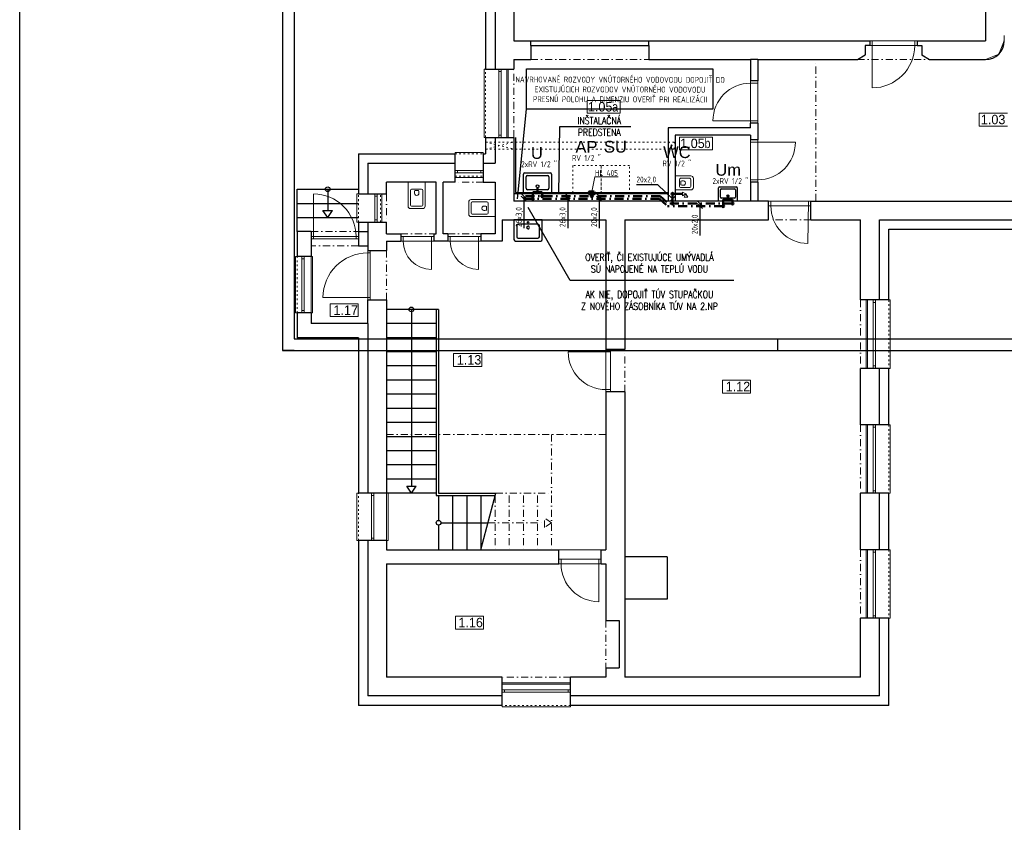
# Model space of a CAD drawing. Header units: millimetres. Extents: x -1674 to 107018, y 6909 to 78196.
# Tile 19 of 24: x 53310 to 74194, y 44527 to 61553. Entities that reach past the tile are written whole.
import ezdxf

# ---------------------------------------------------------------- set-up
doc = ezdxf.new("R2010")
doc.units = ezdxf.units.MM
for name, pattern in [('ACAD_ISO03W100', [30, 12, -18]), ('DASHDOT', [25.4, 12.7, -6.35, 0, -6.35]), ('ČERCHOVANÁ', [1, 0.5, -0.25, 0, -0.25])]:
    doc.linetypes.add(name, pattern=pattern)
doc.layers.add('- pomocna', color=232, linetype='Continuous', lineweight=0, plot=False)
for name, color, linetype, lineweight in [('- zariadenie', 30, 'Continuous', 0), ('_1_TZB-popis', 253, 'Continuous', 15), ('_1_TZB-studena voda', 130, 'Continuous', 50), ('_1_TZB-tepla voda', 240, 'DASHDOT', 40), ('H popisky', 8, 'Continuous', 25), ('H stavba', 82, 'Continuous', 30), ('m_ciarkovana zariadenie', 7, 'Continuous', 0), ('otvor', 163, 'Continuous', 5), ('ramik', 61, 'Continuous', 25), ('Tbč stavba', 4, 'ČERCHOVANÁ', 0), ('TZB-popis', 7, 'Continuous', 15), ('TZB-popis voda', 7, 'Continuous', 15), ('Tč stavba', 7, 'ACAD_ISO03W100', 5), ('ZTI-KANALIZ', 40, 'Continuous', 70)]:
    doc.layers.add(name, color=color, linetype=linetype, lineweight=lineweight)
doc.styles.add('MtXpl_Arial_Narrow', font='ARIALN.TTF')
doc.styles.add('MtXpl_TechnicLite', font='txt')
doc.styles.add('ROMANS', font='romans.shx', dxfattribs={"width": 0.8})
doc.styles.add('Simplex', font='simplex_.ttf', dxfattribs={"height": 150})
doc.styles.add('Text-koty', font='isocp.shx', dxfattribs={"width": 0.8})

# ---------------------------------------------------------------- blocks, each defined once
blk = doc.blocks.new('*U415')
at = {"layer": 'ramik'}
for p, q in [((-210, 292), (-210, 297)), ((-5, 297), (0, 297))]:
    blk.add_line(p, q, dxfattribs=at)
for points in [[(-840, 0), (0, 0), (0, 297), (-840, 297)], [(-835, 5), (-5, 5), (-5, 292), (-835, 292)]]:
    blk.add_lwpolyline(points, close=True, dxfattribs=at)
blk = doc.blocks.new('1np-novypodklad')
at = {"layer": '- pomocna', "color": 8}
for p, q in [((8232, 55585), (8232, 49285)), ((18232, 49285), (18232, 55585)), ((18632, 49285), (18632, 49395)), ((8232, 49285), (18232, 49285)), ((11092, 49185), (8592, 49185)), ((8592, 49185), (8592, 48885)), ((11092, 48885), (11092, 49185)), ((15682, 48985), (15682, 49185)), ((15682, 49185), (16882, 49185)), ((16882, 49185), (16882, 48985)), ((18515, 49002), (18632, 49285)), ((8592, 48885), (8232, 48885)), ((8232, 48885), (8232, 48685)), ((13252, 48885), (11092, 48885)), ((13252, 47435), (13252, 48885)), ((13402, 45885), (13402, 48885)), ((13402, 48885), (15517, 48885)), ((15517, 48885), (15682, 48985)), ((16882, 48985), (17047, 48885)), ((17047, 48885), (18232, 48885)), ((18232, 48885), (18515, 49002)), ((8232, 48685), (8082, 48685)), ((8082, 48685), (8082, 47235)), ((11502, 45885), (11502, 47435)), ((11502, 47435), (13252, 47435)), ((8082, 47235), (8232, 47235)), ((8232, 47235), (8232, 45885)), ((13252, 47285), (11652, 47285)), ((11652, 47285), (11652, 45885)), ((13252, 45885), (13252, 47285)), ((8232, 45885), (11502, 45885)), ((11652, 45885), (13252, 45885)), ((14532, 45785), (13632, 45785)), ((13632, 45785), (13632, 45485)), ((14532, 45485), (14532, 45785)), ((21832, 45885), (14832, 45885)), ((10182, 45485), (7982, 45485)), ((7982, 45485), (7982, 45035)), ((10182, 38485), (10182, 45485)), ((13632, 45485), (10582, 45485)), ((10582, 45485), (10582, 42735)), ((15582, 45485), (14532, 45485)), ((15582, 43785), (15582, 45485)), ((4932, 45085), (3932, 45085)), ((3932, 45085), (3932, 43285)), ((4932, 44935), (4932, 45085)), ((5132, 44935), (4932, 44935)), ((5132, 43285), (5132, 44935)), ((7982, 45035), (5532, 45035)), ((5532, 45035), (5532, 44835)), ((5532, 44835), (5182, 44835)), ((5182, 44835), (5182, 43785)), ((5182, 43785), (5532, 43785)), ((5532, 43785), (5532, 38485)), ((15732, 43785), (15582, 43785)), ((15732, 42335), (15732, 43785)), ((3932, 43285), (5132, 43285)), ((10582, 42735), (10282, 42735)), ((10282, 42735), (10282, 41835)), ((15582, 41135), (15582, 42335)), ((15582, 42335), (15732, 42335)), ((10282, 41835), (10582, 41835)), ((10582, 41835), (10582, 38335)), ((15732, 41135), (15582, 41135)), ((15732, 39685), (15732, 41135)), ((15582, 38485), (15582, 39685)), ((15582, 39685), (15732, 39685)), ((5532, 38485), (10182, 38485)), ((15732, 38485), (15582, 38485)), ((15732, 37035), (15732, 38485)), ((10582, 38335), (11482, 38335)), ((11482, 38335), (11482, 37435)), ((5532, 38185), (5532, 35785)), ((10182, 38185), (5532, 38185)), ((10182, 36985), (10182, 38185)), ((11482, 37435), (10582, 37435)), ((10582, 37435), (10582, 35785)), ((10462, 36985), (10182, 36985)), ((10462, 35985), (10462, 36985)), ((15582, 35785), (15582, 37035)), ((15582, 37035), (15732, 37035)), ((10182, 35785), (10182, 35985)), ((10182, 35985), (10462, 35985)), ((5532, 35785), (7982, 35785)), ((7982, 35785), (7982, 35635)), ((9432, 35635), (9432, 35785)), ((9432, 35785), (10182, 35785)), ((10582, 35785), (15582, 35785)), ((7982, 35635), (9432, 35635))]:
    blk.add_line(p, q, dxfattribs=at)
at = {"layer": '- zariadenie', "color": 8}
for p, q in [((11987, 46416), (11652, 46416)), ((11652, 46416), (11652, 46121)), ((11962, 46366), (11767, 46366)), ((12037, 46171), (12037, 46366)), ((5987, 45774), (5987, 46285)), ((5987, 46285), (6347, 46285)), ((6347, 46285), (6347, 45774)), ((11742, 46196), (11742, 46341)), ((11767, 46171), (11962, 46171)), ((11771, 46265), (11771, 46304)), ((11771, 46265), (11771, 46227)), ((11987, 46196), (11987, 46341)), ((6037, 45799), (6037, 46110)), ((6272, 46135), (6062, 46135)), ((6171, 46106), (6132, 46106)), ((6171, 46106), (6209, 46106)), ((6297, 46110), (6297, 45799)), ((11652, 46121), (11987, 46121)), ((6272, 45774), (6062, 45774)), ((7272, 45605), (7272, 45865)), ((7322, 45915), (7832, 45915)), ((7322, 45630), (7322, 45840)), ((7347, 45865), (7657, 45865)), ((7653, 45731), (7653, 45770)), ((7682, 45630), (7682, 45840)), ((7832, 45915), (7832, 45555)), ((6297, 45724), (6037, 45724)), ((7832, 45555), (7322, 45555)), ((7657, 45605), (7347, 45605)), ((7653, 45731), (7653, 45692))]:
    blk.add_line(p, q, dxfattribs=at)
for centre, radius, start, end in [((11767, 46341), 25, 90, 180), ((11962, 46341), 25, 0, 90), ((11987, 46366), 50, 0, 90), ((11767, 46196), 25, 180, 270), ((11814, 46186), 126, 74.6539, 109.755), ((11814, 46345), 126, 250.245, 285.346), ((11831, 46269), 41.5, 354.2198, 66.4961), ((11831, 46262), 41.5, 293.5039, 5.7802), ((11962, 46196), 25, 270, 0), ((11987, 46171), 50, 270, 0), ((6062, 46110), 25, 90, 180), ((6250, 46063), 126, 160.245, 195.3461), ((6167, 46046), 41.5, 203.5039, 275.7802), ((6174, 46046), 41.5, 264.2198, 336.4961), ((6091, 46063), 126, 344.654, 19.755), ((6272, 46110), 25, 0, 90), ((6037, 45774), 50, 180, 270), ((6062, 45799), 25, 180, 270), ((6272, 45799), 25, 270, 0), ((6297, 45774), 50, 270, 0), ((7322, 45865), 50, 90, 180), ((7347, 45840), 25, 90, 180), ((7594, 45735), 41.5, 113.5039, 185.7802), ((7611, 45651), 126, 70.245, 105.3461), ((7657, 45840), 25, 0, 90), ((7322, 45605), 50, 180, 270), ((7347, 45630), 25, 180, 270), ((7594, 45728), 41.5, 174.2198, 246.4961), ((7611, 45811), 126, 254.654, 289.755), ((7657, 45630), 25, 270, 0)]:
    blk.add_arc(centre, radius, start, end, dxfattribs=at)
at = {"color": 8, "linetype": 'Continuous'}
for p, q in [((7832, 55985), (7832, 48685)), ((7832, 47235), (7832, 46685)), ((5132, 46685), (5132, 46035)), ((5132, 46685), (6982, 46685)), ((4282, 45535), (4182, 45685)), ((4282, 45535), (4382, 45685)), ((5132, 45435), (5132, 44835)), ((15982, 45485), (19232, 45485)), ((15982, 43785), (15982, 45485)), ((15982, 43785), (15982, 45485)), ((6582, 43585), (6582, 39635)), ((6632, 43585), (6632, 39685)), ((5132, 43285), (5132, 39685)), ((15982, 41135), (15982, 42335)), ((6057, 39685), (5957, 39835)), ((6057, 39685), (6157, 39835)), ((6632, 39685), (7845, 39685)), ((15982, 38485), (15982, 39685)), ((6582, 39635), (7832, 39635)), ((6632, 39635), (6632, 39110)), ((6932, 39635), (6932, 38485)), ((7232, 39635), (7232, 38485)), ((7532, 39635), (7532, 38485)), ((6632, 39010), (6632, 38485)), ((5132, 38685), (5132, 35385)), ((15982, 35385), (15982, 37035)), ((7982, 35385), (5132, 35385)), ((15982, 35385), (9432, 35385))]:
    blk.add_line(p, q, dxfattribs=at)
at = {"color": 8}
for p, q in [((8592, 49185), (8592, 49285)), ((11092, 49185), (11092, 49285)), ((13402, 48885), (13252, 48885)), ((8262, 47235), (8262, 46065)), ((7582, 46685), (7832, 46685)), ((8432, 46035), (8432, 46455)), ((8462, 46485), (9002, 46485)), ((8492, 46155), (8492, 46395)), ((8522, 46425), (8942, 46425)), ((8972, 46395), (8972, 46155)), ((9032, 46455), (9032, 46035)), ((12570, 45885), (12570, 46165)), ((12590, 46185), (12950, 46185)), ((12970, 46165), (12970, 45885)), ((3632, 46135), (4932, 46135)), ((3632, 45235), (3632, 46135)), ((4282, 46135), (4282, 45685)), ((11502, 46035), (8232, 46035)), ((8262, 46065), (11502, 46065)), ((9032, 46035), (8432, 46035)), ((8942, 46125), (8522, 46125)), ((12610, 45965), (12610, 46125)), ((12630, 46145), (12910, 46145)), ((12930, 46125), (12930, 45965)), ((3632, 45835), (4932, 45835)), ((11652, 45885), (11502, 45885)), ((12970, 45885), (12570, 45885)), ((12910, 45945), (12630, 45945)), ((13402, 45885), (13252, 45885)), ((3632, 45535), (4932, 45535)), ((4182, 45685), (4382, 45685)), ((8832, 45485), (8232, 45485)), ((8232, 45485), (8232, 45065)), ((8292, 45365), (8292, 45125)), ((8742, 45395), (8322, 45395)), ((8772, 45125), (8772, 45365)), ((8832, 45065), (8832, 45485)), ((4932, 45235), (5132, 45235)), ((8262, 45035), (8802, 45035)), ((8322, 45095), (8742, 45095)), ((6632, 43585), (5532, 43585)), ((6057, 43585), (6057, 39835)), ((6582, 43285), (5532, 43285)), ((6582, 42985), (5532, 42985)), ((6582, 42685), (5532, 42685)), ((6582, 42385), (5532, 42385)), ((6582, 42085), (5532, 42085)), ((6582, 41785), (5532, 41785)), ((6582, 41485), (5532, 41485)), ((6582, 41185), (5532, 41185)), ((6582, 40885), (5532, 40885)), ((6582, 40585), (5532, 40585)), ((6582, 40285), (5532, 40285)), ((6582, 39985), (5532, 39985)), ((6582, 39685), (5532, 39685)), ((5957, 39835), (6157, 39835)), ((6057, 39835), (6057, 39835)), ((7532, 38485), (7845, 39685)), ((6682, 39060), (7682, 39060)), ((10582, 38335), (10582, 37435))]:
    blk.add_line(p, q, dxfattribs=at)
for centre, radius in [((4282, 46135), 50), ((8732, 46085), 15), ((12770, 45918), 10), ((8532, 45435), 15), ((6057, 43585), 50), ((6632, 39060), 50)]:
    blk.add_circle(centre, radius, dxfattribs=at)
for centre, radius, start, end in [((8462, 46455), 30, 90, 180), ((8522, 46395), 30, 90, 180), ((8942, 46395), 30, 0, 90), ((9002, 46455), 30, 0, 90), ((8522, 46155), 30, 180, 270), ((8942, 46155), 30, 270, 0), ((12590, 46165), 20, 90, 180), ((12950, 46165), 20, 0, 90), ((12630, 46125), 20, 90, 180), ((12630, 45965), 20, 180, 270), ((12910, 46125), 20, 0, 90), ((12910, 45965), 20, 270, 0), ((8322, 45365), 30, 90, 180), ((8742, 45365), 30, 360, 90), ((8322, 45125), 30, 180, 270), ((8742, 45125), 30, 270, 360), ((8262, 45065), 30, 180, 270), ((8802, 45065), 30, 270, 360)]:
    blk.add_arc(centre, radius, start, end, dxfattribs=at)
at = {"color": 8, "extrusion": (0, 0, -1)}
for centre, major_axis, start_param, end_param in [((8731, 46197), (-29, 7.6), 4.457203, 7.598795), ((8731, 46197), (-29, 7.6), 1.31561, 4.457203), ((12770, 45993), (-19.4, 5), 4.457203, 7.598795), ((12770, 45993), (-19.4, 5), 1.31561, 4.457203)]:
    blk.add_ellipse(centre, major_axis=major_axis, ratio=1, start_param=start_param, end_param=end_param, dxfattribs=at)
at = {"color": 8}
for start_param, end_param in [(4.457203, 7.598795), (1.31561, 4.457203)]:
    blk.add_ellipse((8531, 45322), major_axis=(-29, -7.6), ratio=1, start_param=start_param, end_param=end_param, dxfattribs=at)
at = {"layer": 'H popisky', "color": 8, "lineweight": 0}
for p, q in [((9785, 48017), (10485, 48017)), ((9785, 48017), (9785, 47747)), ((10485, 48017), (10485, 47747)), ((9785, 47747), (10485, 47747)), ((18100, 47746), (18700, 47746)), ((18100, 47746), (18100, 47475)), ((18100, 47475), (18700, 47475)), ((11744, 47241), (12444, 47241)), ((11744, 47241), (11744, 46970)), ((12444, 47241), (12444, 46970)), ((11744, 46970), (12444, 46970)), ((4331, 43703), (4931, 43703)), ((4331, 43703), (4331, 43432)), ((4931, 43703), (4931, 43432)), ((4331, 43432), (4931, 43432)), ((6951, 42647), (7551, 42647)), ((6951, 42647), (6951, 42377)), ((7551, 42647), (7551, 42377)), ((6951, 42377), (7551, 42377)), ((12652, 42083), (13252, 42083)), ((12652, 42083), (12652, 41812)), ((13252, 42083), (13252, 41812)), ((12652, 41812), (13252, 41812)), ((6989, 37076), (7589, 37076)), ((6989, 37076), (6989, 36805)), ((7589, 37076), (7589, 36805)), ((6989, 36805), (7589, 36805))]:
    blk.add_line(p, q, dxfattribs=at)
at = {"layer": 'H stavba', "color": 8}
for p, q in [((7632, 56185), (7632, 48685)), ((8232, 55585), (8232, 49285)), ((18232, 55585), (18232, 49285)), ((8232, 49285), (8592, 49285)), ((8592, 49285), (11092, 49285)), ((8592, 49185), (8592, 48885)), ((8592, 49185), (11092, 49185)), ((11092, 49285), (15782, 49285)), ((11092, 49185), (11092, 48885)), ((15682, 49185), (15682, 48985)), ((15782, 49185), (15682, 49185)), ((15782, 49285), (15782, 49185)), ((16782, 49285), (16782, 49185)), ((16782, 49285), (18232, 49285)), ((16782, 49185), (16882, 49185)), ((16882, 49185), (16882, 48985)), ((8232, 48885), (8592, 48885)), ((8232, 48885), (8232, 48685)), ((11092, 48885), (13252, 48885)), ((13252, 48885), (13252, 48435)), ((13402, 48885), (14832, 48885)), ((13402, 48885), (13402, 48435)), ((14832, 48885), (15517, 48885)), ((15517, 48885), (15682, 48985)), ((16882, 48985), (17047, 48885)), ((17047, 48885), (18232, 48885)), ((7632, 48685), (8232, 48685)), ((13402, 48435), (13252, 48435)), ((11502, 47435), (11502, 45885)), ((13252, 47435), (11502, 47435)), ((13402, 47535), (13252, 47535)), ((13252, 47435), (13252, 47535)), ((13402, 47535), (13402, 47185)), ((7632, 47235), (7632, 46885)), ((7632, 47235), (8232, 47235)), ((8232, 47235), (8232, 45885)), ((11652, 47285), (11652, 45885)), ((13252, 47285), (11652, 47285)), ((13252, 47285), (13252, 47185)), ((13402, 47185), (13252, 47185)), ((4932, 46885), (4932, 46035)), ((4932, 46885), (6982, 46885)), ((6982, 46285), (6982, 46885)), ((7582, 46885), (7582, 46285)), ((7582, 46885), (7632, 46885)), ((6582, 46285), (5532, 46285)), ((5532, 46035), (5532, 46285)), ((6582, 45185), (6582, 46285)), ((6982, 46285), (6732, 46285)), ((6732, 45185), (6732, 46285)), ((7582, 46285), (7832, 46285)), ((7832, 46285), (7832, 45185)), ((13252, 46285), (13252, 45885)), ((13402, 46285), (13252, 46285)), ((13402, 46285), (13402, 45885)), ((4932, 46035), (5532, 46035)), ((11502, 45885), (8232, 45885)), ((13252, 45885), (11652, 45885)), ((13632, 45885), (13402, 45885)), ((13632, 45485), (13632, 45885)), ((14532, 45885), (19232, 45885)), ((14532, 45485), (14532, 45885)), ((4932, 45435), (5532, 45435)), ((4932, 45435), (4932, 44935)), ((5532, 45185), (5532, 45435)), ((7982, 45485), (10182, 45485)), ((7982, 45485), (7982, 45035)), ((10182, 45485), (10182, 42735)), ((10582, 45485), (13632, 45485)), ((10582, 45485), (10582, 42735)), ((14532, 45485), (15582, 45485)), ((15582, 43785), (15582, 45485)), ((3632, 45235), (3632, 44710)), ((3932, 45235), (3632, 45235)), ((3932, 45235), (3932, 44710)), ((5532, 45185), (5832, 45185)), ((5832, 45185), (5832, 45035)), ((6532, 45185), (6532, 45035)), ((6532, 45185), (6582, 45185)), ((6832, 45185), (6732, 45185)), ((6832, 45185), (6832, 45035)), ((7832, 45185), (7532, 45185)), ((7532, 45185), (7532, 45035)), ((16182, 45285), (19232, 45285)), ((16182, 43785), (16182, 45285)), ((4932, 44935), (5132, 44935)), ((5132, 44935), (5132, 44835)), ((5532, 45035), (5532, 44835)), ((5532, 45035), (5832, 45035)), ((6832, 45035), (6532, 45035)), ((7982, 45035), (7532, 45035)), ((3932, 44710), (3632, 44710)), ((5132, 44835), (5532, 44835)), ((5132, 44835), (5532, 44835)), ((5132, 43785), (5532, 43785)), ((5132, 43285), (5132, 43785)), ((5532, 43785), (5532, 39685)), ((16182, 43785), (15582, 43785)), ((3632, 43510), (3632, 42985)), ((3932, 43510), (3632, 43510)), ((3932, 43510), (3932, 43285)), ((5132, 43285), (3932, 43285)), ((4932, 42985), (3632, 42985)), ((4932, 42985), (4932, 39685)), ((10582, 42735), (10182, 42735)), ((15582, 41135), (15582, 42335)), ((16182, 42335), (15582, 42335)), ((16182, 41135), (16182, 42335)), ((10582, 41835), (10182, 41835)), ((10182, 41835), (10182, 38485)), ((10582, 41835), (10582, 38335)), ((16182, 41135), (15582, 41135)), ((5532, 39685), (4932, 39685)), ((15582, 38485), (15582, 39685)), ((16182, 39685), (15582, 39685)), ((16182, 38485), (16182, 39685)), ((4932, 38685), (4932, 35185)), ((5532, 38685), (4932, 38685)), ((5532, 38685), (5532, 38485)), ((5532, 38485), (9182, 38485)), ((9182, 38185), (9182, 38485)), ((10082, 38485), (10182, 38485)), ((10082, 38185), (10082, 38485)), ((16182, 38485), (15582, 38485)), ((11482, 38335), (10582, 38335)), ((11482, 38335), (11482, 37435)), ((5532, 38185), (5532, 35785)), ((5532, 38185), (9182, 38185)), ((10082, 38185), (10182, 38185)), ((10182, 38185), (10182, 36985)), ((11482, 37435), (10582, 37435)), ((10582, 37435), (10582, 35785)), ((10182, 36985), (10462, 36985)), ((10462, 36985), (10462, 35985)), ((15582, 35785), (15582, 37035)), ((16182, 37035), (15582, 37035)), ((16182, 35185), (16182, 37035)), ((10182, 35985), (10182, 35785)), ((10182, 35985), (10462, 35985)), ((7982, 35785), (5532, 35785)), ((7982, 35185), (7982, 35785)), ((10182, 35785), (9432, 35785)), ((9432, 35185), (9432, 35785)), ((15582, 35785), (10582, 35785)), ((7982, 35185), (4932, 35185)), ((16182, 35185), (9432, 35185))]:
    blk.add_line(p, q, dxfattribs=at)
blk.add_arc((18232, 49285), 400, 270, 0, dxfattribs=at)
at = {"layer": 'm_ciarkovana zariadenie', "color": 8, "linetype": 'ACAD_ISO03W100', "ltscale": 3}
for p, q in [((10081, 46635), (9481, 46635)), ((9481, 46635), (9481, 46035)), ((10081, 46035), (10081, 46635)), ((10681, 46635), (10081, 46635)), ((10081, 46635), (10081, 46035)), ((10681, 46035), (10681, 46635)), ((9481, 46035), (10081, 46035)), ((10081, 46035), (10681, 46035))]:
    blk.add_line(p, q, dxfattribs=at)
at = {"layer": 'otvor', "color": 8}
for p, q in [((16782, 49285), (15782, 49285)), ((15782, 49185), (16782, 49185)), ((15832, 49285), (15832, 48285)), ((16732, 49285), (16732, 49185)), ((7602, 47235), (7602, 48685)), ((7602, 48685), (7632, 48685)), ((7912, 48685), (7912, 47235)), ((7962, 48685), (7962, 47235)), ((8112, 47235), (8112, 48685)), ((7912, 48635), (7962, 48635)), ((13252, 47535), (13252, 48435)), ((13252, 48385), (13402, 48385)), ((13402, 47535), (13402, 48435)), ((12452, 47585), (13402, 47585)), ((7632, 47235), (7602, 47235)), ((7912, 47285), (7962, 47285)), ((13252, 47185), (13252, 46285)), ((14202, 47135), (13252, 47135)), ((13402, 47185), (13402, 46285)), ((6982, 46885), (6982, 46915)), ((6982, 46915), (7582, 46915)), ((7582, 46915), (7582, 46885)), ((7582, 46535), (6982, 46535)), ((7582, 46485), (6982, 46485)), ((6982, 46415), (6982, 46385)), ((6982, 46385), (7582, 46385)), ((7032, 46535), (7032, 46485)), ((7532, 46535), (7532, 46485)), ((7582, 46385), (7582, 46415)), ((13402, 46335), (13252, 46335)), ((3982, 46033), (3982, 45085)), ((4902, 45435), (4902, 46035)), ((4902, 46035), (4932, 46035)), ((5282, 46035), (5282, 45435)), ((5282, 45985), (5332, 45985)), ((5332, 46035), (5332, 45435)), ((5432, 46035), (5402, 46035)), ((5432, 45435), (5432, 46035)), ((14532, 45885), (13632, 45885)), ((14532, 45785), (13632, 45785)), ((13682, 45785), (13682, 45885)), ((14467, 44985), (14482, 45885)), ((4932, 45435), (4902, 45435)), ((5282, 45485), (5332, 45485)), ((5402, 45435), (5432, 45435)), ((4932, 45135), (3932, 45135)), ((4882, 45135), (4882, 45085)), ((6532, 45135), (5832, 45135)), ((5882, 45135), (5882, 45035)), ((6482, 45135), (6482, 44435)), ((7532, 45135), (6832, 45135)), ((6882, 45135), (6882, 45035)), ((7482, 45135), (7482, 44435)), ((4932, 45085), (3932, 45085)), ((6532, 45035), (5832, 45035)), ((7532, 45035), (6832, 45035)), ((3602, 43510), (3602, 44710)), ((3602, 44710), (3632, 44710)), ((3732, 44710), (3732, 43510)), ((3782, 44710), (3782, 43510)), ((3962, 44710), (3932, 44710)), ((3962, 43510), (3962, 44710)), ((5132, 44835), (5132, 43785)), ((5132, 44785), (5182, 44785)), ((5182, 44835), (5182, 43785)), ((3732, 44660), (3782, 44660)), ((4182, 43835), (5182, 43835)), ((15702, 43785), (15702, 42335)), ((15852, 42335), (15852, 43785)), ((15902, 43735), (15852, 43735)), ((15902, 42335), (15902, 43785)), ((16182, 43785), (16212, 43785)), ((16212, 43785), (16212, 42335)), ((3632, 43510), (3602, 43510)), ((3732, 43560), (3782, 43560)), ((3932, 43510), (3962, 43510)), ((10282, 42685), (9382, 42685)), ((10182, 41835), (10182, 42735)), ((10282, 42735), (10282, 41835)), ((15902, 42385), (15852, 42385)), ((16212, 42335), (16182, 42335)), ((10282, 41885), (10182, 41885)), ((15702, 41135), (15702, 39685)), ((15852, 39685), (15852, 41135)), ((15902, 41085), (15852, 41085)), ((15902, 39685), (15902, 41135)), ((16182, 41135), (16212, 41135)), ((16212, 41135), (16212, 39685)), ((4902, 38685), (4902, 39685)), ((4902, 39685), (4932, 39685)), ((5212, 39685), (5212, 38685)), ((5262, 39685), (5262, 38685)), ((5562, 39685), (5532, 39685)), ((5562, 38685), (5562, 39685)), ((15902, 39735), (15852, 39735)), ((16212, 39685), (16182, 39685)), ((5212, 39635), (5262, 39635)), ((4932, 38685), (4902, 38685)), ((5212, 38735), (5262, 38735)), ((5532, 38685), (5562, 38685)), ((15702, 38485), (15702, 37035)), ((15852, 37035), (15852, 38485)), ((15902, 38435), (15852, 38435)), ((15902, 37035), (15902, 38485)), ((16182, 38485), (16212, 38485)), ((16212, 38485), (16212, 37035)), ((10082, 38285), (9182, 38285)), ((9232, 38185), (9232, 38285)), ((10032, 37385), (10032, 38285)), ((9182, 38185), (10082, 38185)), ((15902, 37085), (15852, 37085)), ((16212, 37035), (16182, 37035)), ((9432, 35665), (7982, 35665)), ((7982, 35515), (9432, 35515)), ((8032, 35465), (8032, 35515)), ((9382, 35465), (9382, 35515)), ((7982, 35465), (9432, 35465)), ((7982, 35155), (7982, 35185)), ((9432, 35155), (7982, 35155)), ((9432, 35185), (9432, 35155))]:
    blk.add_line(p, q, dxfattribs=at)
for centre, radius, start, end in [((15832, 49185), 900, 270, 0), ((13252, 47585), 800, 90, 180), ((13402, 47135), 800, 270, 0), ((3983, 45135), 899, 0, 90.0756), ((14469, 45772), 787, 179.0767, 269.8388), ((6482, 45035), 600, 180, 270), ((7482, 45035), 600, 180, 270), ((5132, 43835), 950, 90, 180), ((10182, 42685), 800, 180, 270), ((10032, 38185), 800, 180, 270)]:
    blk.add_arc(centre, radius, start, end, dxfattribs=at)
at = {"layer": 'Tbč stavba', "color": 8, "ltscale": 300}
for p, q in [((8592, 48885), (11092, 48885)), ((14632, 45885), (14632, 48885)), ((15517, 48885), (17047, 48885)), ((8232, 47235), (8232, 48685)), ((7582, 46285), (6982, 46285)), ((5532, 46035), (5532, 45435)), ((14532, 45485), (13632, 45485)), ((3932, 45235), (4932, 45235)), ((5832, 45185), (6532, 45185)), ((6832, 45185), (7532, 45185)), ((4932, 44935), (3932, 44935)), ((5532, 43785), (5532, 44835)), ((15582, 43785), (15582, 42335)), ((10582, 41835), (10582, 42735)), ((10182, 40935), (5532, 40935)), ((9032, 40935), (9032, 39685)), ((15582, 41135), (15582, 39685)), ((7845, 39685), (9032, 39685)), ((7832, 39635), (7832, 38485)), ((8132, 39635), (8132, 38485)), ((8432, 39635), (8432, 38485)), ((8732, 39635), (8732, 38485)), ((9032, 39635), (9032, 38485)), ((7682, 39060), (8882, 39060)), ((9032, 39060), (8882, 39160)), ((8882, 38960), (8882, 39160)), ((9032, 39060), (8882, 38960)), ((8882, 39060), (8882, 39060)), ((9182, 38485), (10082, 38485)), ((15582, 38485), (15582, 37035)), ((10182, 36985), (10182, 35985)), ((9432, 35785), (7982, 35785))]:
    blk.add_line(p, q, dxfattribs=at)
at = {"layer": 'Tč stavba', "color": 8, "ltscale": 3}
for p, q in [((7632, 47235), (7632, 48685)), ((8082, 47235), (8082, 48685)), ((7632, 47135), (11652, 47135)), ((7632, 46985), (8232, 47135)), ((7632, 47135), (8232, 46985)), ((11502, 46985), (11652, 47135)), ((11652, 46985), (11502, 47135)), ((6982, 46885), (7582, 46885)), ((7632, 46985), (11652, 46985)), ((6982, 46415), (7582, 46415)), ((4932, 45435), (4932, 46035)), ((5402, 45435), (5402, 46035)), ((3632, 43510), (3632, 44710)), ((3932, 43510), (3932, 44710)), ((15732, 43785), (15732, 42335)), ((16182, 43785), (16182, 42335)), ((15732, 41135), (15732, 39685)), ((16182, 41135), (16182, 39685)), ((4932, 38685), (4932, 39685)), ((5532, 38685), (5532, 39685)), ((15732, 38485), (15732, 37035)), ((16182, 38485), (16182, 37035)), ((9432, 35635), (7982, 35635)), ((9432, 35185), (7982, 35185))]:
    blk.add_line(p, q, dxfattribs=at)
at = {"layer": 'H popisky', "color": 8}
for s, style, p in [('1.05', 'MtXpl_TechnicLite', (9800, 47784)), ('a', 'MtXpl_Arial_Narrow', (10314, 47784)), ('1.03', 'MtXpl_TechnicLite', (18135, 47514)), ('1.05', 'MtXpl_TechnicLite', (11758, 47008)), ('b', 'MtXpl_Arial_Narrow', (12273, 47008)), ('1.17', 'MtXpl_TechnicLite', (4404, 43469)), ('1.13', 'MtXpl_TechnicLite', (7020, 42416)), ('1.12', 'MtXpl_TechnicLite', (12723, 41849)), ('1.16', 'MtXpl_TechnicLite', (7053, 36843))]:
    blk.add_text(s, height=200, rotation=360, dxfattribs=dict(at, style=style)).set_placement(p)

msp = doc.modelspace()

# ---------------------------------------------------------------- hatches: boundary and pattern name
at = {"layer": '_1_TZB-studena voda'}
h = msp.add_hatch(color=256, dxfattribs=at)
h.dxf.hatch_style = 1
edge = h.paths.add_edge_path()
edge.add_arc((67158, 57857), 20, 2430, 2790)
h.dxf.unprotected_set("ltscale", 0)
at = {"layer": '_1_TZB-studena voda', "lineweight": 50, "ltscale": 10}
h = msp.add_hatch(color=256, dxfattribs=at)
h.dxf.hatch_style = 1
edge = h.paths.add_edge_path()
edge.add_arc((64392, 57810), 20, -1710, -1350, ccw=False)
h = msp.add_hatch(color=256, dxfattribs=at)
h.dxf.hatch_style = 1
edge = h.paths.add_edge_path()
edge.add_arc((64392, 57810), 20, 1710, 2070)
h = msp.add_hatch(color=256, dxfattribs=at)
h.dxf.hatch_style = 1
edge = h.paths.add_edge_path()
edge.add_arc((65443, 57810), 20, -1710, -1350, ccw=False)
h = msp.add_hatch(color=256, dxfattribs=at)
h.dxf.hatch_style = 1
edge = h.paths.add_edge_path()
edge.add_arc((65443, 57810), 20, 1710, 2070)
at = {"layer": '_1_TZB-studena voda'}
h = msp.add_hatch(color=256, dxfattribs=at)
h.dxf.hatch_style = 1
edge = h.paths.add_edge_path()
edge.add_arc((67158, 57655), 20, 2430, 2790)
h.dxf.unprotected_set("ltscale", 0)
at = {"layer": '_1_TZB-studena voda', "lineweight": 50, "ltscale": 10}
h = msp.add_hatch(color=256, dxfattribs=at)
h.dxf.hatch_style = 1
edge = h.paths.add_edge_path()
edge.add_arc((68432, 57655), 20, -1710, -1350, ccw=False)
h = msp.add_hatch(color=256, dxfattribs=at)
h.dxf.hatch_style = 1
edge = h.paths.add_edge_path()
edge.add_arc((68432, 57655), 20, 1710, 2070)
at = {"layer": '_1_TZB-tepla voda', "linetype": 'ByBlock', "lineweight": 50}
h = msp.add_hatch(color=256, dxfattribs=at)
h.dxf.hatch_style = 1
edge = h.paths.add_edge_path()
edge.add_arc((64192, 57754), 20, -1980, -1620, ccw=False)
h = msp.add_hatch(color=256, dxfattribs=at)
h.dxf.hatch_style = 1
edge = h.paths.add_edge_path()
edge.add_arc((68232, 57599), 20, -1980, -1620, ccw=False)

# ---------------------------------------------------------------- linework, layer by layer
for p, q in [((63866, 57754), (64059, 59654)), ((64759, 59277), (64736, 57859)), ((66271, 59277), (64759, 59277)), ((66845, 58053), (67158, 57756)), ((64986, 56023), (64092, 57572)), ((68454, 56023), (64986, 56023))]:
    msp.add_line(p, q)
at = {"color": 3, "lineweight": 30}
msp.add_line((67064, 57857), (63794, 57857), dxfattribs=at)
at = {"color": 4, "lineweight": 30}
msp.add_lwpolyline([(53310, 78196), (107018, 78196), (107018, 10857), (53310, 10857)], close=True, dxfattribs=at)
msp.add_lwpolyline([(64059, 60513), (68015, 60513), (68015, 59654), (64059, 59654)], close=True)
at = {"layer": '_1_TZB-studena voda', "lineweight": 50, "ltscale": 15}
for p, q in [((64292, 57891), (64292, 57991)), ((64292, 57891), (64392, 57891)), ((68332, 57737), (68332, 57837)), ((68332, 57737), (68432, 57737))]:
    msp.add_line(p, q, dxfattribs=at)
at = {"layer": '_1_TZB-studena voda', "lineweight": 50, "ltscale": 10}
for p, q in [((64392, 57891), (64392, 57810)), ((68432, 57737), (68432, 57655))]:
    msp.add_line(p, q, dxfattribs=at)
at = {"layer": '_1_TZB-studena voda', "linetype": 'DASHDOT', "lineweight": 50, "ltscale": 15}
for p, q in [((65443, 57857), (65443, 57810)), ((66896, 57810), (63866, 57810)), ((66896, 57810), (67064, 57655)), ((68432, 57655), (67064, 57655))]:
    msp.add_line(p, q, dxfattribs=at)
at = {"layer": '_1_TZB-studena voda', "linetype": 'DASHDOT', "ltscale": 15}
for p, q in [((67371, 57857), (67158, 57857)), ((67158, 57857), (67158, 57655))]:
    msp.add_line(p, q, dxfattribs=at)
at = {"layer": '_1_TZB-studena voda', "color": 0, "lineweight": 13}
for p, q in [((67441, 57857), (67371, 57897)), ((67371, 57897), (67371, 57817)), ((67371, 57817), (67441, 57857)), ((67401, 57788), (67441, 57857)), ((67481, 57788), (67441, 57857)), ((67481, 57788), (67401, 57788))]:
    msp.add_line(p, q, dxfattribs=at)
at = {"layer": '_1_TZB-studena voda'}
for centre in [(67158, 57857), (67158, 57655)]:
    msp.add_circle(centre, 20, dxfattribs=at).dxf.unprotected_set("ltscale", 0)
at = {"layer": '_1_TZB-studena voda', "lineweight": 50, "ltscale": 10}
for centre in [(64392, 57810), (64392, 57810), (65443, 57810), (65443, 57810), (68432, 57655), (68432, 57655)]:
    msp.add_circle(centre, 20, dxfattribs=at)
at = {"layer": '_1_TZB-tepla voda', "linetype": 'ByBlock', "lineweight": 50, "ltscale": 500}
for p, q in [((64192, 57754), (64192, 57891)), ((64192, 57891), (64292, 57891)), ((68232, 57599), (68232, 57737)), ((68232, 57737), (68332, 57737))]:
    msp.add_line(p, q, dxfattribs=at)
at = {"layer": '_1_TZB-tepla voda', "lineweight": 50, "ltscale": 15}
for p, q in [((66879, 57754), (63866, 57754)), ((66879, 57754), (67047, 57599)), ((68232, 57599), (67047, 57599))]:
    msp.add_line(p, q, dxfattribs=at)
at = {"layer": '_1_TZB-tepla voda', "linetype": 'ByBlock', "lineweight": 50, "ltscale": 500}
for centre in [(64192, 57754), (68232, 57599)]:
    msp.add_circle(centre, 20, dxfattribs=at)
at = {"layer": 'TZB-popis'}
for p, q in [((65507, 58218), (65443, 57901)), ((66002, 58218), (65507, 58218)), ((63949, 57864), (64059, 57756)), ((64878, 57864), (64989, 57756)), ((65546, 57864), (65657, 57756)), ((63949, 57808), (64059, 57700)), ((64878, 57808), (64989, 57700)), ((65546, 57808), (65657, 57700)), ((67211, 57812), (67104, 57701)), ((67682, 57709), (67793, 57601)), ((67682, 57653), (67793, 57545))]:
    msp.add_line(p, q, dxfattribs=at)
at = {"layer": 'TZB-popis', "lineweight": -3}
for p, q in [((66845, 58053), (66393, 58053)), ((64004, 57810), (64004, 57128)), ((64933, 57810), (64933, 57128)), ((65601, 57810), (65601, 57128)), ((67737, 57655), (67737, 56974))]:
    msp.add_line(p, q, dxfattribs=at)
at = {"layer": 'ZTI-KANALIZ', "color": 7, "linetype": 'Continuous'}
msp.add_lwpolyline([(65494, 57901), (65494, 57857), (65393, 57857), (65393, 57901)], close=True, dxfattribs=at)

# ---------------------------------------------------------------- block references
msp.add_blockref('1np-novypodklad', (55561, 11822))
at = {"layer": 'ramik', "xscale": 49.99999999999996, "yscale": 49.99999999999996, "zscale": 49.99999999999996, "rotation": 180}
msp.add_blockref('*U415', (58884, 69386), dxfattribs=at)

# ---------------------------------------------------------------- texts
at = {"layer": '_1_TZB-popis', "color": 0, "ltscale": 0.04, "char_height": 250, "width": 231.61, "attachment_point": 5, "rotation": 0.0183, "style": 'Simplex'}
for s, insert in [('{\\fArial|b0|i0|c238|p34;AP}', (65331, 58857)), ('{\\fArial|b0|i0|c238|p34;SU}', (65945, 58857)), ('{\\fArial|b0|i0|c238|p34;U}', (64280, 58723)), ('{\\fArial|b0|i0|c238|p34;WC}', (67249, 58741)), ('{\\fArial|b0|i0|c238|p34;Um}', (68337, 58367))]:
    msp.add_mtext(s, dxfattribs=dict(at, insert=insert))
at = {"layer": '_1_TZB-popis', "color": 0, "lineweight": 30, "char_height": 125, "attachment_point": 5, "style": 'Text-koty'}
for s, insert in [('\\A1;RV 1/2 "', (65329, 58619)), ('\\A1;2xRV 1/2 "', (64325, 58487)), ('\\A1;RV 1/2 "', (67247, 58503)), ('\\A1;2xRV 1/2 "', (68383, 58132))]:
    msp.add_mtext(s, dxfattribs=dict(at, insert=insert))
at = {"layer": 'TZB-popis', "insert": (66045, 60072), "char_height": 125, "width": 3736.85, "attachment_point": 5, "rotation": 359.8783, "style": 'Text-koty'}
msp.add_mtext('\\A1;NAVRHOVANÉ ROZVODY VNÚTORNÉHO VODOVODU DOPOJIŤ DO EXISTUJÚCICH ROZVODOV VNÚTORNÉHO VODOVODU\\PPRESNÚ POLOHU A DIMENZIU OVERIŤ PRI REALIZÁCII', dxfattribs=at)
at = {"layer": 'TZB-popis', "lineweight": 30, "char_height": 125, "attachment_point": 5, "style": 'Text-koty'}
for s, insert in [('\\A1;HL 405', (65756, 58300)), ('\\A1;20x2,0', (66601, 58148))]:
    msp.add_mtext(s, dxfattribs=dict(at, insert=insert))
at = {"layer": 'TZB-popis', "lineweight": 30, "char_height": 125, "attachment_point": 5, "rotation": 90, "style": 'Text-koty'}
for s, insert in [('\\A1;26x3,0', (63909, 57365)), ('\\A1;26x3,0', (64838, 57365)), ('\\A1;20x2,0', (65506, 57365)), ('\\A1;20x2,0', (67642, 57211))]:
    msp.add_mtext(s, dxfattribs=dict(at, insert=insert))
at = {"layer": 'TZB-popis voda', "linetype": 'ByBlock', "lineweight": 13, "char_height": 150, "attachment_point": 5, "rotation": 0.0047, "style": 'ROMANS'}
for s, insert in [('\\A1;INŠTALAČNÁ\\PPREDSTENA', (65604, 59287, 0)), ('\\A1;OVERIŤ, ČI EXISTUJÚCE UMÝVADLÁ \\PSÚ NAPOJENÉ NA TEPLÚ VODU', (66668, 56389, 0)), ('\\A1;AK NIE, DOPOJIŤ TÚV STUPAČKOU \\PZ NOVÉHO ZÁSOBNÍKA TÚV NA 2.NP', (66668, 55599, 0))]:
    msp.add_mtext(s, dxfattribs=dict(at, insert=insert))

doc.saveas('drawing.dxf')
